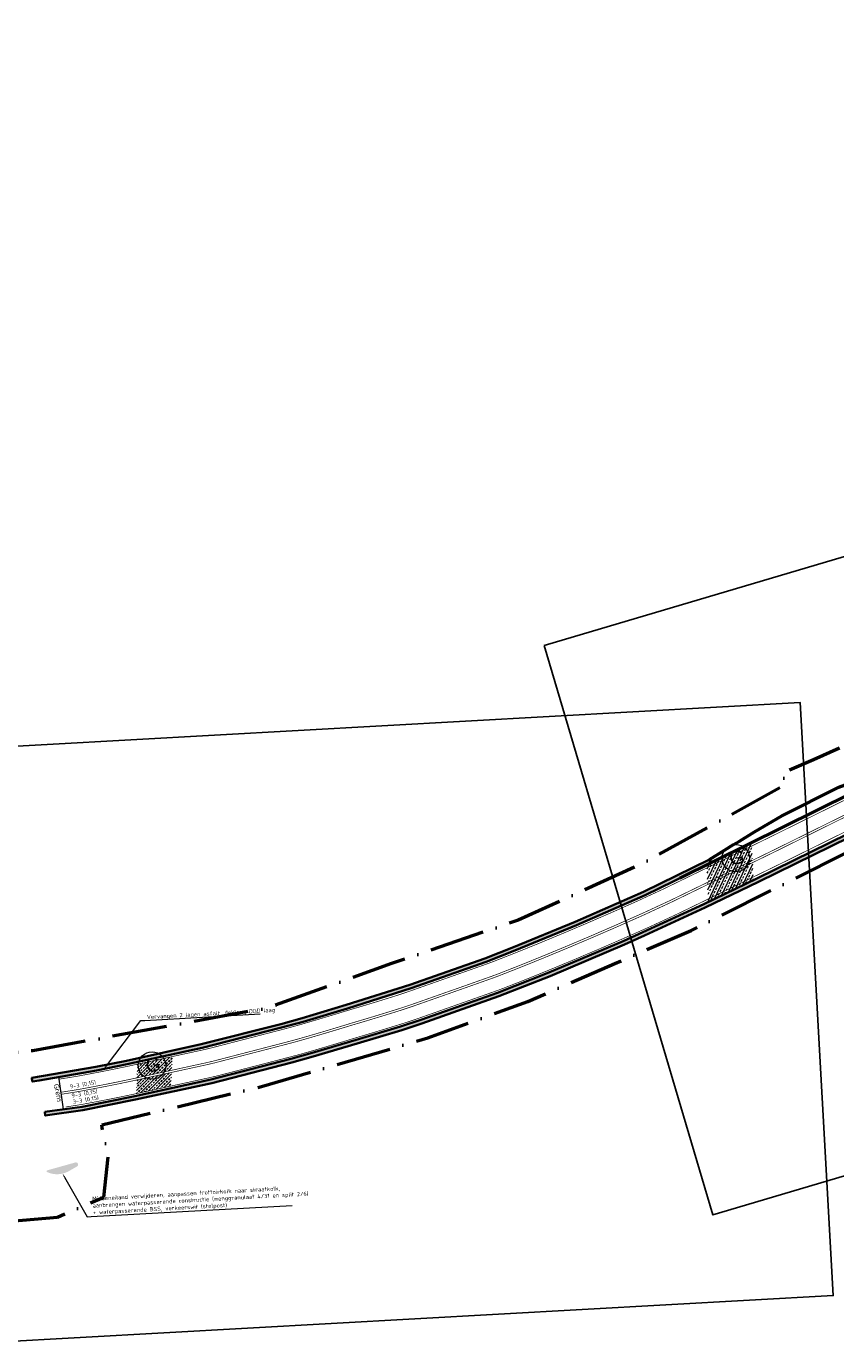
# Model space of a CAD drawing. Header units: metres. Extents: x 125342 to 129425, y 451189 to 457051.
# Tile 55 of 68: x 128382 to 128559, y 451840 to 452129. Entities that reach past the tile are written whole.
import ezdxf
from ezdxf import colors
from ezdxf.entities.mleader import LeaderData, LeaderLine
from ezdxf.math import Vec2, Vec3

# ---------------------------------------------------------------- set-up
doc = ezdxf.new("R2010")
doc.units = ezdxf.units.M
for name, pattern in [('VW-3-3_STREEP', [6, 3, -3]), ('VW-9-3_STREEP', [12, 9, -3]), ('XX-PROJECTGRENS', [18, 12, -3, 0, -3])]:
    doc.linetypes.add(name, pattern=pattern)
doc.layers.get('Defpoints').update_dxf_attribs({"color": 30})
for name, color, linetype, lineweight in [('N-WE-KG-GRENS_PROJECT_NIEUW-G', 7, 'XX-PROJECTGRENS', 50), ('N-WE-VH-KANTVERHARDING-G', 210, 'Continuous', 50), ('N-WE-VH-VERHARDING_GRASBETONSTEEN-A-1000-80CM', 72, 'Continuous', 18), ('N-WE-VH-VERHARDING_GRASBETONSTEEN-G', 70, 'Continuous', 35), ('N-WE-VH-VERHARDING_TEGEL-O', 252, 'Continuous', 18), ('N-WE-VW-AANPIJLING-G', 7, 'Continuous', 18), ('N-WE-VW-MARKERING-T18', 7, 'Continuous', 18), ('N-WE-VW-MARKERING_LANGS_STREEP_33_015-G', 7, 'VW-3-3_STREEP', 13), ('N-WE-VW-MARKERING_LANGS_STREEP_93_3X010-G', 7, 'VW-9-3_STREEP', 13), ('N-XX-VH-VERHARDING_ASFALT-A', 252, 'Continuous', 18), ('X-XX-AL-T18', 7, 'Continuous', 18), ('X-XX-AL-VERWIJZING-M', 7, 'Continuous', 18)]:
    doc.layers.add(name, color=color, linetype=linetype, lineweight=lineweight)
doc.styles.add('MtXpl_Segoe_UI', font='segoeui.ttf')
doc.styles.add('NLCS-ISO-M500-T18', font='NLCS-ISO.ttf', dxfattribs={"height": 0.9})
doc.styles.get("Standard").update_dxf_attribs({"font": 'arial.ttf'})
pattern_1 = [(90, (0, 0), (-1, 6e-17), []), (90, (0.25, 0), (-1, 6e-17), []), (0, (0, 0), (0, 1), [-0.25, 0.25]), (0, (0, 0.25), (0, 1), [-0.25, 0.25]), (0, (0, 0.5), (0, 1), [0.25, -0.25]), (0, (0, 0.75), (0, 1), [0.25, -0.25]), (90, (0.5, 0), (-1, 6e-17), [0.25, -0.25]), (90, (0.75, 0), (-1, 6e-17), [0.25, -0.25])]

# ---------------------------------------------------------------- blocks, each defined once
blk = doc.blocks.new('symbool met letter')
at = {"layer": 'N-WE-VH-VERHARDING_TEGEL-O'}
blk.add_circle((0, -0.01), 3, dxfattribs=at)
blk.add_attdef('LETTER', (-1.39, -1.38), '', height=3)

msp = doc.modelspace()

# ---------------------------------------------------------------- hatches: boundary and pattern name
at = {"true_color": 0x939598}
h = msp.add_hatch(dxfattribs=at)
h.set_pattern_fill('ANSI33', color=252, scale=0.15)
h.paths.add_polyline_path([(128413.571, 451900.219), (128413.74, 451903.224, -0.0001248), (128406.032, 451901.545), (128406.032, 451901.545), (128405.94, 451898.558, 0.0001235)])
h = msp.add_hatch(dxfattribs=at)
h.set_pattern_fill('ANSI33', color=252, scale=0.15)
h.paths.add_polyline_path([(128413.545, 451899.753, -0.0001233), (128405.926, 451898.094), (128405.833, 451895.106, 0.0001221), (128413.377, 451896.748)])
at = {"layer": 'N-WE-VH-VERHARDING_GRASBETONSTEEN-A-1000-80CM'}
h = msp.add_hatch(dxfattribs=at)
h.set_pattern_fill('AVH-GRASBETONSTEEN_01-SO', color=256, scale=0.5, pattern_type=2)
h.set_pattern_definition(pattern_1)
h.paths.add_polyline_path([(128385.805, 451891.088), (128387.429, 451891.317), (128393.991, 451892.239), (128405.485, 451894.569), (128422.129, 451898.175), (128439.622, 451902.712), (128444.329, 451904.014), (128453.922, 451906.869), (128463.68, 451909.775), (128468.079, 451911.226), (128484.856, 451917.165), (128496.135, 451921.594), (128512.382, 451928.512), (128516.714, 451930.441), (128530.01, 451936.585), (128541.632, 451942.178), (128565.566, 451953.965), (128587.289, 451964.822), (128588.264, 451965.113), (128588.493, 451964.346), (128587.584, 451964.075), (128565.922, 451953.248), (128541.982, 451941.459), (128530.351, 451935.861), (128517.045, 451929.712), (128512.701, 451927.779), (128496.438, 451920.854), (128485.136, 451916.415), (128468.338, 451910.469), (128463.92, 451909.012), (128454.15, 451906.102), (128444.55, 451903.245), (128439.829, 451901.939), (128422.314, 451897.397), (128405.649, 451893.786), (128394.098, 451891.446), (128385.899, 451890.294)])
h = msp.add_hatch(dxfattribs=at)
h.set_pattern_fill('AVH-GRASBETONSTEEN_01-SO', color=256, scale=0.5, pattern_type=2)
h.set_pattern_definition(pattern_1)
h.paths.add_polyline_path([(128529.738, 451944.712), (128517.186, 451938.523), (128502.164, 451931.983), (128488.706, 451926.418), (128482.377, 451923.946), (128465.972, 451918.179), (128452.009, 451913.761), (128442.364, 451910.853), (128437.629, 451909.551), (128420.219, 451905.12), (128403.799, 451901.521), (128397.066, 451900.172), (128384.532, 451898.009), (128383.075, 451897.758), (128382.974, 451898.342), (128382.947, 451898.547), (128396.919, 451900.959), (128403.635, 451902.304), (128420.035, 451905.899), (128437.424, 451910.324), (128442.142, 451911.622), (128451.773, 451914.525), (128465.719, 451918.938), (128482.099, 451924.696), (128488.408, 451927.16), (128501.851, 451932.719), (128516.85, 451939.249), (128529.38, 451945.414), (128531.271, 451946.362), (128531.622, 451945.644)])
at = {"layer": 'N-WE-VW-AANPIJLING-G'}
h = msp.add_hatch(color=256, dxfattribs=at)
h.dxf.hatch_style = 1
edge = h.paths.add_edge_path()
edge.add_arc((128392.593, 451879.574), 0.492, 308.11158, 450.58758)
edge.add_line((128392.588, 451880.066), (128386.352, 451878.318))
edge.add_line((128386.352, 451878.318), (128386.328, 451878.313))
edge.add_line((128386.328, 451878.313), (128386.289, 451878.298))
edge.add_line((128386.289, 451878.298), (128386.254, 451878.276))
edge.add_line((128386.254, 451878.276), (128386.223, 451878.247))
edge.add_line((128386.223, 451878.247), (128386.199, 451878.214))
edge.add_line((128386.199, 451878.214), (128386.181, 451878.176))
edge.add_line((128386.181, 451878.176), (128386.171, 451878.135))
edge.add_line((128386.171, 451878.135), (128386.169, 451878.094))
edge.add_line((128386.169, 451878.094), (128386.175, 451878.052))
edge.add_line((128386.175, 451878.052), (128386.188, 451878.013))
edge.add_line((128386.188, 451878.013), (128386.209, 451877.977))
edge.add_line((128386.209, 451877.977), (128386.366, 451877.905))
edge.add_line((128386.366, 451877.905), (128386.554, 451877.826))
edge.add_line((128386.554, 451877.826), (128386.745, 451877.754))
edge.add_line((128386.745, 451877.754), (128386.939, 451877.69))
edge.add_line((128386.939, 451877.69), (128387.135, 451877.633))
edge.add_line((128387.135, 451877.633), (128387.334, 451877.585))
edge.add_line((128387.334, 451877.585), (128387.534, 451877.544))
edge.add_line((128387.534, 451877.544), (128387.736, 451877.511))
edge.add_line((128387.736, 451877.511), (128387.938, 451877.486))
edge.add_line((128387.938, 451877.486), (128388.142, 451877.469))
edge.add_line((128388.142, 451877.469), (128388.346, 451877.459))
edge.add_line((128388.346, 451877.459), (128388.55, 451877.458))
edge.add_line((128388.55, 451877.458), (128388.754, 451877.465))
edge.add_line((128388.754, 451877.465), (128388.958, 451877.48))
edge.add_line((128388.958, 451877.48), (128389.161, 451877.503))
edge.add_line((128389.161, 451877.503), (128389.363, 451877.533))
edge.add_line((128389.363, 451877.533), (128389.563, 451877.572))
edge.add_line((128389.563, 451877.572), (128389.762, 451877.618))
edge.add_line((128389.762, 451877.618), (128389.959, 451877.673))
edge.add_line((128389.959, 451877.673), (128390.154, 451877.734))
edge.add_line((128390.154, 451877.734), (128390.346, 451877.804))
edge.add_line((128390.346, 451877.804), (128390.535, 451877.881))
edge.add_line((128390.535, 451877.881), (128390.721, 451877.965))
edge.add_line((128390.721, 451877.965), (128390.904, 451878.056))
edge.add_line((128390.904, 451878.056), (128391.083, 451878.155))
edge.add_line((128391.083, 451878.155), (128392.897, 451879.188))
at = {"layer": 'N-XX-VH-VERHARDING_ASFALT-A'}
h = msp.add_hatch(dxfattribs=at)
h.set_pattern_fill('AVH-ASFALT_LAAG2-SOD', color=256, scale=10.686037, angle=16.50943, style=0, pattern_type=2)
h.set_pattern_definition([(64.69936, (127616.4332, 451797.8995), (-0.9661008, 0.456687), []), (64.69936, (127617.0369, 451798.1156), (-0.9661008, 0.456687), [0.5343018, -0.2671509])])
h.paths.add_polyline_path([(128531.057, 451937.089), (128535.841, 451939.397), (128540.881, 451941.817), (128540.566, 451950.067), (128536.139, 451947.878), (128532.526, 451946.091), (128531.089, 451945.38), (128530.732, 451945.203)])

# ---------------------------------------------------------------- linework, layer by layer
at = {"layer": 'Defpoints', "flags": 128}
for points in [[(128495.065, 451993.204), (128952.398, 452128.754), (128989.343, 452004.108), (128532.01, 451868.558)], [(128495.065, 451993.204), (128952.398, 452128.754), (128989.343, 452004.108), (128532.01, 451868.558)], [(128074.874, 451954.163), (128551.133, 451980.706), (128558.367, 451850.902), (128082.108, 451824.359)], [(128074.874, 451954.163), (128551.133, 451980.706), (128558.367, 451850.902), (128082.108, 451824.359)]]:
    msp.add_lwpolyline(points, close=True, dxfattribs=at)
at = {"layer": 'N-WE-VH-KANTVERHARDING-G', "flags": 128}
for points in [[(128524.775, 451942.257), (128562.394, 451960.864), (128581.56, 451970.343), (128584.779, 451971.913), (128598.959, 451978.889)], [(128531.622, 451945.644), (128531.271, 451946.362), (128534.531, 451948.384), (128536.543, 451949.624), (128537.816, 451950.409), (128541.107, 451952.424), (128544.09, 451954.188), (128547.084, 451955.953), (128559.607, 451962.224), (128574.01, 451967.551), (128574.305, 451966.755)]]:
    msp.add_lwpolyline(points, dxfattribs=at)
at = {"layer": 'N-WE-VH-VERHARDING_GRASBETONSTEEN-G', "flags": 128}
for points in [[(128385.805, 451891.088), (128387.429, 451891.317), (128393.991, 451892.239), (128405.485, 451894.569), (128422.129, 451898.175), (128439.622, 451902.712), (128444.329, 451904.014), (128453.922, 451906.869), (128463.68, 451909.775), (128468.079, 451911.226), (128484.856, 451917.165), (128496.135, 451921.594), (128512.382, 451928.512), (128516.714, 451930.441), (128530.01, 451936.585), (128541.632, 451942.178), (128565.566, 451953.965)], [(128565.922, 451953.248), (128541.982, 451941.459), (128530.351, 451935.861), (128517.045, 451929.712), (128512.701, 451927.779), (128496.438, 451920.854), (128485.136, 451916.415), (128468.338, 451910.469), (128463.92, 451909.012), (128454.15, 451906.102), (128444.55, 451903.245), (128439.829, 451901.939), (128422.314, 451897.397), (128405.649, 451893.786), (128394.098, 451891.446), (128385.899, 451890.294), (128385.805, 451891.088)]]:
    msp.add_lwpolyline(points, dxfattribs=at)
msp.add_lwpolyline([(128529.738, 451944.712), (128517.186, 451938.523), (128502.164, 451931.983), (128488.706, 451926.418), (128482.377, 451923.946), (128465.972, 451918.179), (128452.009, 451913.761), (128442.364, 451910.853), (128437.629, 451909.551), (128420.219, 451905.12), (128403.799, 451901.521), (128397.066, 451900.172), (128384.532, 451898.009), (128383.075, 451897.758), (128382.974, 451898.342), (128382.947, 451898.547), (128396.919, 451900.959), (128403.635, 451902.304), (128420.035, 451905.899), (128437.424, 451910.324), (128442.142, 451911.622), (128451.773, 451914.525), (128465.719, 451918.938), (128482.099, 451924.696), (128488.408, 451927.16), (128501.851, 451932.719), (128516.85, 451939.249), (128531.271, 451946.362), (128531.622, 451945.644), (128529.738, 451944.712)], close=True, dxfattribs=at)
at = {"layer": 'N-WE-VW-AANPIJLING-G'}
for points in [[(128384.532, 451898.009), (128383.075, 451897.758), (128382.938, 451898.55)], [(128389.911, 451891.665), (128388.831, 451898.749)]]:
    msp.add_lwpolyline(points, dxfattribs=at)
at = {"layer": 'N-WE-VW-MARKERING_LANGS_STREEP_33_015-G', "flags": 128}
for points in [[(128388.911, 451898.273, 0.15, 0.15, 0.0013201), (128392.829, 451898.897, 0.15, 0.15, 0.0036959), (128400.757, 451900.423, 0.15, 0.15, 0), (128404.068, 451901.118, 0.15, 0.15, 0.0002683), (128420.643, 451904.731, 0.15, 0.15, 0), (128422.179, 451905.095, 0.15, 0.15, 0.0003503), (128437.941, 451909.182, 0.15, 0.15, 0.0071415), (128442.455, 451910.429, 0.15, 0.15, 0.0035607), (128451.964, 451913.276, 0.15, 0.15, 0.0040766), (128461.657, 451916.214, 0.15, 0.15, 0.0087884), (128465.849, 451917.602, 0.15, 0.15, 0.0005389), (128482.581, 451923.505, 0.15, 0.15, 0), (128483.896, 451923.994, 0.15, 0.15, 0.0047989), (128493.57, 451927.849, 0.15, 0.15, 0.0061204), (128509.711, 451934.693, 0.15, 0.15, 0.0130837), (128527.21, 451942.815, 0.15, 0.15, 0.0001943), (128541.732, 451949.9, 0.15, 0.15, 0), (128544.867, 451951.431, 0.15, 0.15, 0), (128562.497, 451960.161, 0.15, 0.15, -0.0006773), (128582.713, 451970.193, 0.15, 0.15, 0.0001896), (128599.226, 451978.389, 0.15, 0.15, 0), (128603.146, 451980.306, 0.15, 0.15, 0), (128631.139, 451994.307, 0.15, 0.15, -0.0017859), (128641.319, 451999.38, 0.15, 0.15, -0.0093244), (128651.832, 452004.377, 0.15, 0.15, -0.0000837), (128660.195, 452008.233, 0.15, 0.15, -0.0018856), (128669.283, 452012.233, 0.15, 0.15, -0.0021019), (128674.228, 452014.362, 0.15, 0.15, -0.003819), (128687.137, 452019.742, 0.15, 0.15, 0), (128690.757, 452021.157, 0.15, 0.15, -0.004077), (128700.117, 452024.639, 0.15, 0.15, -0.010418), (128716.536, 452030.265, 0.15, 0.15, 0), (128719.492, 452031.184, 0.15, 0.15, -0.0047042), (128725.299, 452032.9, 0.15, 0.15, -0.0006893), (128737.182, 452036.161, 0.15, 0.15, -0.007088), (128743.804, 452037.867, 0.15, 0.15, 0), (128747.589, 452038.787, 0.15, 0.15, -0.0024675), (128756.33, 452040.786, 0.15, 0.15, -0.001239), (128760.671, 452041.755, 0.15, 0.15, -0.0043442), (128774.253, 452044.431, 0.15, 0.15, 0), (128774.952, 452044.56, 0.15, 0.15, -0.0031104), (128781.687, 452045.736, 0.15, 0.15, -0.0028598), (128788.645, 452046.863, 0.15, 0.15, -0.0023764), (128796.894, 452048.11, 0.15, 0.15, -0.0035434), (128802.846, 452048.937, 0.15, 0.15, -0.0039498), (128814.043, 452050.331, 0, 0, 0)], [(128814.787, 452044.125, 0.15, 0.15, 0.0039573), (128803.667, 452042.741, 0.15, 0.15, 0.0035434), (128797.799, 452041.926, 0.15, 0.15, 0.0023764), (128789.609, 452040.687, 0.15, 0.15, 0.0030195), (128782.723, 452039.572, 0.15, 0.15, 0.0031048), (128776.077, 452038.412, 0.15, 0.15, 0), (128775.399, 452038.287, 0.15, 0.15, 0.0043276), (128761.975, 452035.642, 0.15, 0.15, 0.0012288), (128757.7, 452034.688, 0.15, 0.15, 0.0024695), (128749.012, 452032.702, 0.15, 0.15, 0), (128745.282, 452031.794, 0.15, 0.15, 0.007088), (128738.827, 452030.131, 0.15, 0.15, 0.0006878), (128726.987, 452026.882, 0.15, 0.15, 0.004671), (128721.333, 452025.211, 0.15, 0.15, 0), (128718.416, 452024.304, 0.15, 0.15, 0.0104089), (128702.257, 452018.767, 0.15, 0.15, 0.0040699), (128693.008, 452015.327, 0.15, 0.15, 0), (128689.455, 452013.937, 0.15, 0.15, 0.0038066), (128676.676, 452008.612, 0.15, 0.15, 0.0021019), (128671.779, 452006.503, 0.15, 0.15, 0.0018775), (128662.773, 452002.539, 0.15, 0.15, 0.0000835), (128654.43, 451998.692, 0.15, 0.15, 0.0093518), (128644.097, 451993.781, 0.15, 0.15, 0.0017887), (128633.941, 451988.72, 0.15, 0.15, 0), (128605.917, 451974.704, 0.15, 0.15, 0), (128601.989, 451972.783, 0.15, 0.15, -0.0001894), (128585.487, 451964.592, 0.15, 0.15, 0.0006776), (128565.277, 451954.563, 0.15, 0.15, 0), (128547.625, 451945.823, 0.15, 0.15, 0), (128544.475, 451944.284, 0.15, 0.15, -0.000194), (128529.968, 451937.207, 0.15, 0.15, -0.0130584), (128512.207, 451928.963, 0.15, 0.15, -0.006115), (128495.939, 451922.065, 0.15, 0.15, -0.0048173), (128486.116, 451918.152, 0.15, 0.15, 0), (128484.716, 451917.63, 0.15, 0.15, -0.0005405), (128467.922, 451911.705, 0.15, 0.15, -0.0087884), (128463.516, 451910.247, 0.15, 0.15, -0.0040618), (128453.764, 451907.291, 0.15, 0.15, -0.0035475), (128444.205, 451904.429, 0.15, 0.15, -0.0071415), (128439.518, 451903.135, 0.15, 0.15, -0.0003517), (128423.681, 451899.028, 0.15, 0.15, 0), (128422.03, 451898.637, 0.15, 0.15, -0.0002695), (128405.374, 451895.006, 0.15, 0.15, 0), (128402.012, 451894.3, 0.15, 0.15, -0.0037406), (128393.897, 451892.739, 0.15, 0.15, -0.0011848), (128390.351, 451892.173, 0, 0, 0)]]:
    msp.add_lwpolyline(points, format="xyseb", dxfattribs=at)
at = {"layer": 'N-WE-VW-MARKERING_LANGS_STREEP_93_3X010-G'}
for points in [[(128563.787, 451957.563, 0.15, 0.15, 0), (128546.147, 451948.829, 0.15, 0.15, 0), (128543.005, 451947.294, 0.15, 0.15, -0.0001941), (128528.49, 451940.213, 0.15, 0.15, -0.0130719), (128510.869, 451932.034, 0.15, 0.15, -0.0061179), (128494.669, 451925.165, 0.15, 0.15, -0.0048075), (128484.926, 451921.284, 0.15, 0.15, 0), (128483.572, 451920.779, 0.15, 0.15, -0.0005397), (128466.81, 451914.866, 0.15, 0.15, -0.0087884), (128462.52, 451913.446, 0.15, 0.15, -0.0040697), (128452.799, 451910.499, 0.15, 0.15, -0.0035545), (128443.267, 451907.645, 0.15, 0.15, -0.0071415), (128438.673, 451906.376, 0.15, 0.15, -0.0003509), (128422.876, 451902.279, 0.15, 0.15, 0), (128421.286, 451901.903, 0.15, 0.15, -0.0002689), (128404.674, 451898.282, 0.15, 0.15, 0), (128401.339, 451897.582, 0.15, 0.15, -0.0037168), (128393.324, 451896.04, 0.15, 0.15, -0.0013054), (128389.435, 451895.42, 0, 0, 0)], [(128563.987, 451957.16, 0.15, 0.15, 0), (128546.345, 451948.425, 0.15, 0.15, 0), (128543.203, 451946.89, 0.15, 0.15, -0.0001941), (128528.688, 451939.809, 0.15, 0.15, -0.0130701), (128511.048, 451931.622, 0.15, 0.15, -0.0061175), (128494.84, 451924.749, 0.15, 0.15, -0.0048088), (128485.086, 451920.863, 0.15, 0.15, 0), (128483.725, 451920.356, 0.15, 0.15, -0.0005398), (128466.96, 451914.441, 0.15, 0.15, -0.0087884), (128462.654, 451913.016, 0.15, 0.15, -0.0040686), (128452.929, 451910.068, 0.15, 0.15, -0.0035536), (128443.393, 451907.213, 0.15, 0.15, -0.0071415), (128438.786, 451905.941, 0.15, 0.15, -0.000351), (128422.984, 451901.843, 0.15, 0.15, 0), (128421.386, 451901.464, 0.15, 0.15, -0.000269), (128404.768, 451897.842, 0.15, 0.15, 0), (128401.43, 451897.141, 0.15, 0.15, -0.00372), (128393.401, 451895.596, 0.15, 0.15, -0.0013073), (128389.504, 451894.975, 0, 0, 0)]]:
    msp.add_lwpolyline(points, format="xyseb", dxfattribs=at)

# ---------------------------------------------------------------- block references
at = {"layer": 'N-WE-VH-VERHARDING_TEGEL-O', "color": 7, "rotation": 8.252199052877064}
for p in [(128537.019, 451946.669), (128409.252, 451901.268)]:
    msp.add_blockref('symbool met letter', p, dxfattribs=at).add_auto_attribs({'LETTER': 'G'})

# ---------------------------------------------------------------- texts
at = {"layer": 'N-WE-VW-MARKERING-T18', "style": 'NLCS-ISO-M500-T18'}
for s, p in [('9-3 (0,15)', (128391.361, 451896.178)), ('9-3 (0,15)', (128391.722, 451894.183)), ('3-3 (0,15)', (128392.004, 451892.837))]:
    msp.add_text(s, height=0.9, rotation=10.15, dxfattribs=at).set_placement(p)
at = {"layer": 'X-XX-AL-VERWIJZING-M', "style": 'MtXpl_Segoe_UI'}
msp.add_text('Grens', height=1.0938, rotation=282.11179, dxfattribs=at).set_placement((128387.746, 451897.117))

# ---------------------------------------------------------------- next in the draw order: leaders
at = {"layer": 'X-XX-AL-T18'}
ml = msp.add_multileader_mtext('Standard', dxfattribs=at)
ml.set_content('Vervangen 2 lagen asfalt, deklaag DGD laag', color=7, style='NLCS-ISO-M500-T18')
ml.set_leader_properties(color=256, lineweight=-1)
ml.build(insert=Vec2(0, 0))
ml.multileader.update_dxf_attribs({"text_left_attachment_type": 5, "text_right_attachment_type": 5, "dogleg_length": 0.9, "arrow_head_size": 0.9})
ctx = ml.context
ctx.base_point, ctx.char_height, ctx.arrow_head_size, ctx.landing_gap_size, ctx.plane_origin, ctx.plane_x_axis, ctx.plane_y_axis = Vec3(128407.712, 451911.139), 0.9, 0.9, 0.45, Vec3(128445.035, 451891.432), Vec3(0.9984506, 0.055646), Vec3(-0.055646, 0.9984506)
ctx.left_attachment, ctx.right_attachment = 5, 5
notes = []
notes.append((ctx, [(0, (1, 1, 0), (128406.813, 451911.089), (0.9984506, 0.055646), 0.9, [(0, [(128398.741, 451900.508)], 0, [])])]))
ctx.mtext.insert, ctx.mtext.text_direction, ctx.mtext.rotation, ctx.mtext.flow_direction = Vec3(128408.096, 451912.332), Vec3(0.9984506, 0.055646), 0.0556747, 5
ctx.mtext.has_bg_fill, ctx.mtext.bg_color, ctx.mtext.bg_scale_factor, ctx.mtext.bg_transparency, ctx.mtext.use_window_bg_color = 1, -1027028792, 1.5, 0, 1
ml = msp.add_multileader_mtext('Standard', dxfattribs=at)
ml.set_content('Middeneiland verwijderen, aanpassen trottoirkolk naar straatkolk,\\Paanbrengen waterpasserende constructie (menggranulaat 4/31 en split 2/6)\\P+ waterpasserende BSS, verkeerswit (stelpost)', color=7, style='NLCS-ISO-M500-T18')
ml.set_leader_properties(color=256, lineweight=-1)
ml.build(insert=Vec2(0, 0))
ml.multileader.update_dxf_attribs({"text_left_attachment_type": 5, "text_right_attachment_type": 5, "dogleg_length": 0.9, "arrow_head_size": 0.9})
ctx = ml.context
ctx.base_point, ctx.char_height, ctx.arrow_head_size, ctx.landing_gap_size, ctx.plane_origin, ctx.plane_x_axis, ctx.plane_y_axis = Vec3(128395.94, 451868.172), 0.9, 0.9, 0.45, Vec3(128389.957, 451862.286), Vec3(0.9984506, 0.055646), Vec3(-0.055646, 0.9984506)
ctx.left_attachment, ctx.right_attachment = 5, 5
notes.append((ctx, [(0, (1, 1, 0), (128395.041, 451868.122), (0.9984506, 0.055646), 0.9, [(0, [(128389.663, 451877.595)], 0, [])])]))
ctx.mtext.insert, ctx.mtext.text_direction, ctx.mtext.rotation, ctx.mtext.flow_direction = Vec3(128396.147, 451872.54), Vec3(0.9984506, 0.055646), 0.0556747, 5
ctx.mtext.has_bg_fill, ctx.mtext.bg_color, ctx.mtext.bg_scale_factor, ctx.mtext.bg_transparency, ctx.mtext.use_window_bg_color = 1, -1027028792, 1.5, 0, 1
for ctx, leaders in notes:
    for number, flags, end, landing, length, lines in leaders:
        leader = LeaderData()
        leader.index, (leader.has_last_leader_line, leader.has_dogleg_vector, leader.attachment_direction) = number, flags
        leader.last_leader_point, leader.dogleg_vector, leader.dogleg_length = Vec3(end), Vec3(landing), length
        for number, points, colour, breaks in lines:
            line = LeaderLine()
            line.index, line.vertices, line.color, line.breaks = number, Vec3.list(points), colors.encode_raw_color(colour), breaks
            leader.lines.append(line)
        ctx.leaders.append(leader)

# ---------------------------------------------------------------- next in the draw order: linework, layer by layer
at = {"layer": 'N-WE-KG-GRENS_PROJECT_NIEUW-G', "flags": 128}
msp.add_lwpolyline([(129300.888, 452079.925), (129283.995, 452089.514), (129278.327, 452084.13), (129270.394, 452078.618), (129261.786, 452073.43), (129251.682, 452069.279), (129241.757, 452065.997), (129236.384, 452064.81), (129223.555, 452063.692), (129215.507, 452063.035), (129204.264, 452064.541), (129193.455, 452065.988), (129189.725, 452066.488), (129128.498, 452077.64), (129099.335, 452078.944), (129071.563, 452076.547), (128999.826, 452072.197), (128975.028, 452071.148), (128957.103, 452070.39), (128929.971, 452069.242), (128904.305, 452066.716), (128903.916, 452070.672), (128869.582, 452068.104), (128868.579, 452063.246), (128847.042, 452060.212), (128813.374, 452055.766), (128787.643, 452051.283), (128753.128, 452045.269), (128723.643, 452038.073), (128700.726, 452030.747), (128678.474, 452022.32), (128650.002, 452010.523), (128624.649, 451998.075), (128606.992, 451989.406), (128592.968, 451982.52), (128591.82, 451985.026), (128554.026, 451968.212), (128547.07, 451965.185), (128548.101, 451962.817), (128516.658, 451945.515), (128489.429, 451933.086), (128461.67, 451923.564), (128434.458, 451913.834), (128383.155, 451904.479), (128348.844, 451901.122), (128299.19, 451899.983), (128237.689, 451900.992), (128204.759, 451901.533), (128099.4, 451903.262), (128058.736, 451903.929), (128010.208, 451904.726), (127955.673, 451905.621), (127901.325, 451906.513), (127901.464, 451914.983), (127870.698, 451915.488), (127870.623, 451910.881), (127844.015, 451909.865), (127816.053, 451911.439), (127797.768, 451912.185), (127780.996, 451913.281), (127756.714, 451904.453), (127736.312, 451899.223), (127714.561, 451891.787), (127704.816, 451887.656), (127690.219, 451880.288), (127665.635, 451864.639), (127643.407, 451846.476), (127620.255, 451826.896), (127605.332, 451813.53), (127583.364, 451796.255), (127558.385, 451778.888), (127544.667, 451769.378), (127537.544, 451764.695), (127535.833, 451763.525), (127528.38, 451759.288), (127514.488, 451751.952), (127506.086, 451747.605), (127500.238, 451745.288), (127451.38, 451723.725), (127445.614, 451720.708), (127440.858, 451718.953), (127431.246, 451715.568), (127421.06, 451712.101), (127402.316, 451705.49), (127400.104, 451704.71), (127396.955, 451703.6), (127375.984, 451696.56), (127350.907, 451687.847), (127344.928, 451685.821), (127334.644, 451682.336), (127331.279, 451681.372), (127322.109, 451678.718), (127308.202, 451674.909), (127295.337, 451671.762), (127284.248, 451668.536), (127283.625, 451668.378), (127215.959, 451654.207), (127193.374, 451648.276), (127179.175, 451643.738), (127170.143, 451639.909), (127144.425, 451625.911), (127142.437, 451624.863), (127133.607, 451620.861), (127128.781, 451618.706), (127121.462, 451615.922), (127118.05, 451614.783), (127113.567, 451613.231), (127106.937, 451611.505), (127103.059, 451610.065), (127082.48, 451606.885), (127064.863, 451603.486), (127048.59, 451600.38), (127040.299, 451598.941), (127011.996, 451593.611), (127000.502, 451591.573), (126980.382, 451588.207), (126934.998, 451583.806), (126923.636, 451582.402), (126916.179, 451581.669), (126909.279, 451580.94), (126901.137, 451580.071), (126889.239, 451578.694), (126884.542, 451578.204), (126876.34, 451577.473), (126867.164, 451576.575), (126859.027, 451575.788), (126850.425, 451574.905), (126789.649, 451569.318), (126769.054, 451567.67), (126760.445, 451567.925), (126747.162, 451569.001), (126735.955, 451567.685), (126718.893, 451565.958), (126694.276, 451563.465), (126688.577, 451562.888), (126688.83, 451560.387), (126664.678, 451559.795), (126628.388, 451563.478), (126629.094, 451569.14), (126618.041, 451570.532), (126599.508, 451572.696), (126597.158, 451567.553), (126553.146, 451572.817), (126527.511, 451574.453), (126502.012, 451574.939), (126458.696, 451576.072), (126419.774, 451575.218), (126375.819, 451571.631), (126341.938, 451564.821), (126317.004, 451560.361), (126299.964, 451558.197), (126279.59, 451557.685), (126266.673, 451558.618), (126237.785, 451561.866), (126210.616, 451565.372), (126182.141, 451569.154), (126167.049, 451571.281), (126142.661, 451574.814), (126143.587, 451582.456), (126098.903, 451586.802), (126098.107, 451580.613), (126042.457, 451586.263), (126019.112, 451592.581), (126008.693, 451594.543), (126007.877, 451596.43), (125988.323, 451598.966), (125940.893, 451602.958), (125940.143, 451597.294), (125904.224, 451592.554), (125883.348, 451589.234), (125867.76, 451584.157), (125840.573, 451573.904), (125815.612, 451562.497), (125792.598, 451547.608), (125769.395, 451532.595), (125724.352, 451494.254), (125705.126, 451477.894), (125677.65, 451453.675), (125637.404, 451414.864), (125603.602, 451385.092), (125589.326, 451373.588), (125575.327, 451362.958), (125559.516, 451353.388), (125546.696, 451346.553), (125524.566, 451334.165), (125505.515, 451323.615), (125480.507, 451312.463), (125459.491, 451302.018), (125419.025, 451281.734), (125397.854, 451270.607), (125379.968, 451260.576), (125387.132, 451251.911), (125397.843, 451241.238), (125406.22, 451247.537), (125422.044, 451258.841), (125433.646, 451266.945), (125447.293, 451274.062), (125455.671, 451278.211), (125469.618, 451285.401), (125492.119, 451296.913), (125497.059, 451299.283), (125499.409, 451300.481), (125505.688, 451303.681), (125521.893, 451311.957), (125529.216, 451315.512), (125530.093, 451315.953), (125540.102, 451320.995), (125550.362, 451326.383), (125553.218, 451328.024), (125559.848, 451331.725), (125566.273, 451335.586), (125568.481, 451336.772), (125575.661, 451341.479), (125585.505, 451348.194), (125591.157, 451352.36), (125596.349, 451356.113), (125601.205, 451359.623), (125616.987, 451372.353), (125621.336, 451376.001), (125632.021, 451385.237), (125655.056, 451406.147), (125668.787, 451418.589), (125674.144, 451423.457), (125681.79, 451430.61), (125688.026, 451436.198), (125694.465, 451442.084), (125697.029, 451444.368), (125706.888, 451453.384), (125715.59, 451461.506), (125729.569, 451473.671), (125734.222, 451477.993), (125745.059, 451487.552), (125759.466, 451499.952), (125767.881, 451507.688), (125777.82, 451515.85), (125783.489, 451520.433), (125790.532, 451525.392), (125798.181, 451530.726), (125798.325, 451530.827), (125805.894, 451535.261), (125805.899, 451535.253), (125805.894, 451535.261), (125813.793, 451539.716), (125816.086, 451541.149), (125821.007, 451543.755), (125828.977, 451547.465), (125833.624, 451549.646), (125841.494, 451553.256), (125851.862, 451557.868), (125863.23, 451562.182), (125870.826, 451565.016), (125885.394, 451569.409), (125889.467, 451570.614), (125895.915, 451572.146), (125908.835, 451574.987), (125913.908, 451575.793), (125913.908, 451575.791), (125913.908, 451575.793), (125923.48, 451577.079), (125928.829, 451577.885), (125937.027, 451578.444), (125948.775, 451579.308), (125956.174, 451579.291), (125968.672, 451579.181), (125980.073, 451577.868), (125988.37, 451576.862), (125990.698, 451576.58), (125999.544, 451575.434), (126001.454, 451575.177), (126006.248, 451574.48), (126012.908, 451573.508), (126047.193, 451569.701), (126049.868, 451569.403), (126066.623, 451567.312), (126093.744, 451562.155), (126191.511, 451547.801), (126240.936, 451544.974), (126251.094, 451543.806), (126272.733, 451541.948), (126292.239, 451540.907), (126311.923, 451543.224), (126337.52, 451547.637), (126360.272, 451552.103), (126375.299, 451554.538), (126378.023, 451554.891), (126382.275, 451555.443), (126382.925, 451555.418), (126395.227, 451557.101), (126401.975, 451557.737), (126406.343, 451558.149), (126409.654, 451558.461), (126415.08, 451558.939), (126435.009, 451560.077), (126454.763, 451560.213), (126475.117, 451560.1), (126490.796, 451559.735), (126493.972, 451559.786), (126512.701, 451559.622), (126516.569, 451559.363), (126528.63, 451558.681), (126541.308, 451558.264), (126547.86, 451557.942), (126560.613, 451556.399), (126578.244, 451554.308), (126583.045, 451553.686), (126587.696, 451553.038), (126602.951, 451551.297), (126610.065, 451550.33), (126617.18, 451549.579), (126632.46, 451547.762), (126641.312, 451546.817), (126650.915, 451545.647), (126655.597, 451545.355), (126664.393, 451544.805), (126668.119, 451544.457), (126676.596, 451544.612), (126689.224, 451544.87), (126693.449, 451545.422), (126712.953, 451546.86), (126730.456, 451548.571), (126740.682, 451549.427), (126744.248, 451549.78), (126746.256, 451549.915), (126763.238, 451548.691), (126774.74, 451549.348), (126778.716, 451549.607), (126780.941, 451549.752), (126789.567, 451551.332), (126815.394, 451556.05), (126825.771, 451557.007), (126846.9, 451558.695), (126866.953, 451560.333), (126896.633, 451562.727), (126901.234, 451563.03), (126907.51, 451563.634), (126922.612, 451565.093), (126939.94, 451566.804), (126942.79, 451567.156), (126954.978, 451568.872), (126958.143, 451569.317), (126982.996, 451572.833), (126996.907, 451574.905), (126997.498, 451574.993), (126999.948, 451575.469), (127001.91, 451575.827), (127005.429, 451576.47), (127013.955, 451578.199), (127018.225, 451579.066), (127027.007, 451580.69), (127042.002, 451583.386), (127058.992, 451586.529), (127069.599, 451588.124), (127084.599, 451590.369), (127105.155, 451594.2), (127124.078, 451599.59), (127167.509, 451620.373), (127183.572, 451626.959), (127206.788, 451633.721), (127358.772, 451670.938), (127386.312, 451680.584), (127472.662, 451709.824), (127498.935, 451718.976), (127534.926, 451729.423), (127544.073, 451734.488), (127565.631, 451741.73), (127573.79, 451738.675), (127587.752, 451732.098), (127595.567, 451740.834), (127593.609, 451748.631), (127601.029, 451761.122), (127608.016, 451771.346), (127632.855, 451795.825), (127636.711, 451801.815), (127640.107, 451807.105), (127648.005, 451814.038), (127662.275, 451832.048), (127682.811, 451847.245), (127701.162, 451859.555), (127727.131, 451868.983), (127744.76, 451875.552), (127780.27, 451880.501), (127823.149, 451882.3), (127833.708, 451883.253), (127842.121, 451884.246), (127861.58, 451884.694), (127871.951, 451884.935), (127924.043, 451882.726), (127930.489, 451882.692), (127938.306, 451882.677), (127952.513, 451882.749), (127977.38, 451882.221), (128016.044, 451881.572), (128035.585, 451881.155), (128064.451, 451880.569), (128076.278, 451880.383), (128082.178, 451880.264), (128114.934, 451879.513), (128137.906, 451879.075), (128160.133, 451878.647), (128176.848, 451878.331), (128198.587, 451877.954), (128210.489, 451877.719), (128217.086, 451877.545), (128221.028, 451877.459), (128248.247, 451876.902), (128265.615, 451876.546), (128278.516, 451876.25), (128292.365, 451875.967), (128306.943, 451875.835), (128325.777, 451875.69), (128331.782, 451875.306), (128335.09, 451874.997), (128343.069, 451874.09), (128353.201, 451872.331), (128359.527, 451871.079), (128362.359, 451870.332), (128365.05, 451869.58), (128376.509, 451866.991), (128388.528, 451868.035), (128398.681, 451872.437), (128399.652, 451881.315), (128398.234, 451888.254), (128433.209, 451896.648), (128469.643, 451907.292), (128491.502, 451915.289), (128510.577, 451923.58), (128527.271, 451930.835), (128544.986, 451939.696), (128566.878, 451950.646), (128585.308, 451959.864), (128590.126, 451939.751), (128590.553, 451937.97), (128608.829, 451944.543), (128637.307, 451954.786), (128628.74, 451975.63), (128639.64, 451980.725), (128646.054, 451986.489), (128650.341, 451990.341), (128668.315, 451998.844), (128696.904, 452010.146), (128718.888, 452018.837), (128757.596, 452029.551), (128784.9, 452036.566), (128820.01, 452039.825), (128838.707, 452040.859), (128861.27, 452043.183), (128860.5, 452030.896), (128859.864, 452026.702), (128882.241, 452028.277), (128900.796, 452029.49), (128909.809, 452034.387, 0.0050004), (128910.141, 452034.572), (128916.732, 452038.325), (128921.769, 452040.785), (128922.845, 452041.28), (128927.328, 452043.09), (128929.697, 452043.84), (128930.15, 452043.942), (128937.187, 452045.225), (128940.435, 452045.699), (128946.097, 452046.241), (128948.676, 452046.474, -0.0007129), (128948.693, 452046.476), (128999.871, 452050.949), (129022.884, 452053.029), (129027.471, 452053.456), (129029.344, 452053.63), (129035.562, 452054.038, -0.0002959), (129054.009, 452055.632, -0.0206312), (129088.243, 452057.152, 0.0024688), (129115.723, 452056.855, -0.0274739), (129126.246, 452056.215), (129146.31, 452053.882), (129195.537, 452045.11, 0.0183056), (129226.524, 452040.752, 0.0018086), (129229.601, 452040.445, 0.0033183), (129231.207, 452040.311, 0.009794), (129236.59, 452040.004, 0.0330651), (129246.96, 452040.013, 0.0641877), (129266.051, 452043.734), (129267.309, 452044.071), (129271.082, 452045.276), (129283.31, 452053.007), (129286.004, 452055.521), (129286.631, 452056.219), (129287.888, 452057.628), (129292.088, 452064.711), (129300.888, 452079.925)], format="xyb", close=True, dxfattribs=at)

doc.saveas('drawing.dxf')
